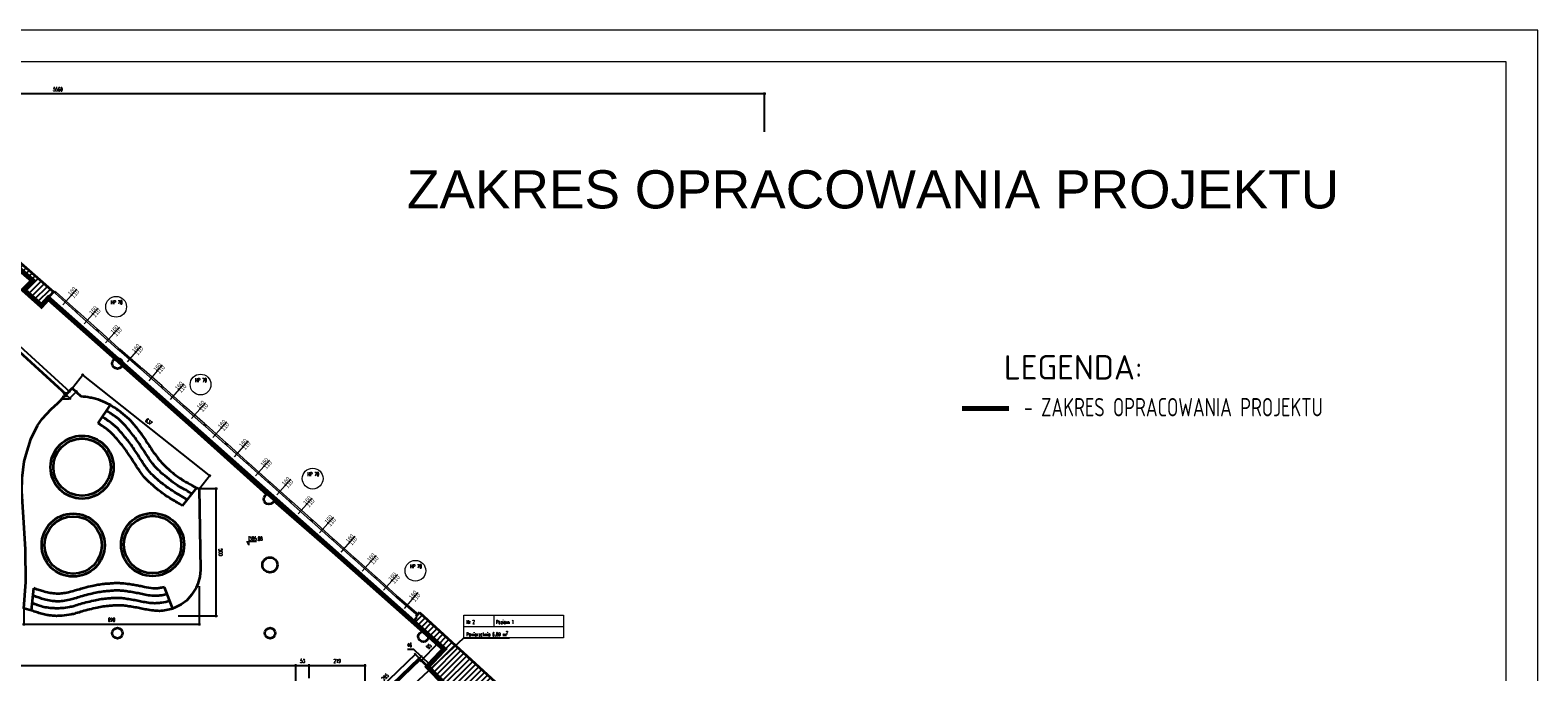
# Model space of a CAD drawing. Header units: millimetres. Extents: x 19887 to 192597, y -14203 to 39042.
# Tile 225 of 256: x 67404 to 73335, y -6908 to -4385. Entities that reach past the tile are written whole.
import ezdxf
from ezdxf import colors
from ezdxf.entities.mleader import LeaderData, LeaderLine
from ezdxf.math import Vec2, Vec3

# ---------------------------------------------------------------- set-up
doc = ezdxf.new("R2010")
doc.units = ezdxf.units.MM
doc.linetypes.add('2', pattern=[0.9, 0.6, -0.3])
doc.linetypes.add('DASHED2', pattern=[9.525, 6.35, -3.175])
doc.layers.get('Defpoints').update_dxf_attribs({"color": 4})
for name, color, linetype, lineweight in [('A-meble', 251, 'Continuous', 0), ('A_DBA-PISY', 6, 'Continuous', 20), ('Basen_rzut_poziom_1_obrys', 252, 'Continuous', 35), ('Kolobrzeg_rzut_hala_poziom_1', 252, 'Continuous', 35), ('koty wysokościowe', 252, 'Continuous', 0), ('Okna', 252, 'Continuous', 5), ('Schody', 252, 'Continuous', 5), ('Tabela', 1, 'Continuous', 0)]:
    doc.layers.add(name, color=color, linetype=linetype, lineweight=lineweight)
for name, color, linetype in [('A_DBA-RAMKI', 6, 'Continuous'), ('Wymiarowanie', 3, 'Continuous'), ('Wypełnienie', 252, 'Continuous')]:
    doc.layers.add(name, color=color, linetype=linetype)
doc.styles.add('ARIAL', font='arial.ttf')
doc.styles.add('DIN', font='txt')
doc.styles.add('ROMANS', font='romans.shx', dxfattribs={"width": 0.6})
doc.styles.get("Standard").update_dxf_attribs({"font": 'arial.ttf'})
doc.dimstyles.new('000001FB70622F18', dxfattribs={"dimtxt": 20, "dimasz": 5, "dimexe": 5, "dimexo": 1, "dimgap": 20, "dimtad": 1, "dimtoh": 1, "dimdec": 0, "dimtxsty": 'Standard', "dimblk": 'OBLIQUE', "dimcen": 0, "dimdle": 5, "dimclrd": 252, "dimclre": 252, "dimclrt": 252, "dimadec": 0, "dimazin": 0, "dimtfac": 1, "dimtdec": 0, "dimtmove": 0, "dimatfit": 3, "dimldrblk": 'OBLIQUE', "dimfxl": 150, "dimfxlon": 1, "dimlwd": 25, "dimlwe": 25, "dimarcsym": 1})

# ---------------------------------------------------------------- blocks, each defined once
blk = doc.blocks.new('_Oblique')
at = {"color": 0, "linetype": 'ByBlock', "lineweight": -2}
blk.add_line((-0.5, -0.5), (0.5, 0.5), dxfattribs=at)
blk = doc.blocks.new('*D641')
at = {"layer": 'Defpoints', "color": 0}
for p in [(2594.7, -2122.3), (90.7, -2173.5), (2594.7, -2208.8)]:
    blk.add_point(p, dxfattribs=at)
at = {"layer": 'Wymiarowanie', "color": 252, "linetype": 'Continuous', "lineweight": 25}
for p, q in [((85.7, -2122.3), (2599.7, -2122.3)), ((90.7, -2172.5), (90.7, -2117.3)), ((2594.7, -2207.8), (2594.7, -2117.3))]:
    blk.add_line(p, q, dxfattribs=at)
at = {"layer": 'Wymiarowanie', "color": 252, "linetype": 'ByBlock', "lineweight": 25, "xscale": 5, "yscale": 5, "zscale": 5, "rotation": 180}
blk.add_blockref('_Oblique', (90.7, -2122.3), dxfattribs=at)
at = {"layer": 'Wymiarowanie', "color": 252, "linetype": 'ByBlock', "lineweight": 25, "xscale": 5, "yscale": 5, "zscale": 5}
blk.add_blockref('_Oblique', (2594.7, -2122.3), dxfattribs=at)
at = {"layer": 'Wymiarowanie', "color": 252, "insert": (1342.7, -2104.8), "char_height": 15, "attachment_point": 5, "style": 'ROMANS'}
blk.add_mtext('2504', dxfattribs=at)
blk = doc.blocks.new('*D643')
at = {"layer": 'Defpoints', "color": 0}
for p in [(2647.4, -2122.3), (2647.4, -2173.2), (2594.7, -2208.8)]:
    blk.add_point(p, dxfattribs=at)
at = {"layer": 'Wymiarowanie', "color": 252, "linetype": 'Continuous', "lineweight": 25}
for p, q in [((2589.7, -2122.3), (2652.4, -2122.3)), ((2594.7, -2207.8), (2594.7, -2117.3)), ((2647.4, -2172.2), (2647.4, -2117.3))]:
    blk.add_line(p, q, dxfattribs=at)
at = {"layer": 'Wymiarowanie', "color": 252, "linetype": 'ByBlock', "lineweight": 25, "xscale": 5, "yscale": 5, "zscale": 5, "rotation": 180}
blk.add_blockref('_Oblique', (2594.7, -2122.3), dxfattribs=at)
at = {"layer": 'Wymiarowanie', "color": 252, "linetype": 'ByBlock', "lineweight": 25, "xscale": 5, "yscale": 5, "zscale": 5}
blk.add_blockref('_Oblique', (2647.4, -2122.3), dxfattribs=at)
at = {"layer": 'Wymiarowanie', "color": 252, "insert": (2621, -2104.8), "char_height": 15, "attachment_point": 5, "style": 'ROMANS'}
blk.add_mtext('53', dxfattribs=at)
blk = doc.blocks.new('*D644')
at = {"layer": 'Defpoints', "color": 0}
for p in [(2866.8, -2122.3), (2647.4, -2173.2), (2866.8, -2298.8)]:
    blk.add_point(p, dxfattribs=at)
at = {"layer": 'Wymiarowanie', "color": 252, "linetype": 'Continuous', "lineweight": 25}
for p, q in [((2642.4, -2122.3), (2871.8, -2122.3)), ((2647.4, -2172.2), (2647.4, -2117.3)), ((2866.8, -2272.3), (2866.8, -2117.3))]:
    blk.add_line(p, q, dxfattribs=at)
at = {"layer": 'Wymiarowanie', "color": 252, "linetype": 'ByBlock', "lineweight": 25, "xscale": 5, "yscale": 5, "zscale": 5, "rotation": 180}
blk.add_blockref('_Oblique', (2647.4, -2122.3), dxfattribs=at)
at = {"layer": 'Wymiarowanie', "color": 252, "linetype": 'ByBlock', "lineweight": 25, "xscale": 5, "yscale": 5, "zscale": 5}
blk.add_blockref('_Oblique', (2866.8, -2122.3), dxfattribs=at)
at = {"layer": 'Wymiarowanie', "color": 252, "insert": (2757.1, -2104.8), "char_height": 15, "attachment_point": 5, "style": 'ROMANS'}
blk.add_mtext('219', dxfattribs=at)
blk = doc.blocks.new('*D604')
at = {"layer": 'Defpoints', "color": 0}
for p in [(2641.8, -379.8), (3081.1, -3077.2), (2641.8, -3106.2)]:
    blk.add_point(p, dxfattribs=at)
at = {"layer": 'Wymiarowanie', "color": 252, "linetype": 'Continuous', "lineweight": 25}
for p, q in [((2641.8, -2956.2), (2641.8, -3111.2)), ((3081.1, -3078.2), (3081.1, -3111.2)), ((3086.1, -3106.2), (2636.8, -3106.2))]:
    blk.add_line(p, q, dxfattribs=at)
at = {"layer": 'Wymiarowanie', "color": 252, "linetype": 'ByBlock', "lineweight": 25, "xscale": 5, "yscale": 5, "zscale": 5, "rotation": 180}
blk.add_blockref('_Oblique', (2641.8, -3106.2), dxfattribs=at)
at = {"layer": 'Wymiarowanie', "color": 252, "linetype": 'ByBlock', "lineweight": 25, "xscale": 5, "yscale": 5, "zscale": 5}
blk.add_blockref('_Oblique', (3081.1, -3106.2), dxfattribs=at)
at = {"layer": 'Wymiarowanie', "color": 252, "insert": (2861.5, -3088.7), "char_height": 15, "attachment_point": 5, "style": 'ROMANS'}
blk.add_mtext('439', dxfattribs=at)
blk = doc.blocks.new('*D672')
at = {"layer": 'Defpoints', "color": 0}
for p in [(3064.4, -2078.9), (3079.8, -2095), (2866.8, -2298.8)]:
    blk.add_point(p, dxfattribs=at)
at = {"layer": 'Wymiarowanie', "color": 252, "linetype": 'Continuous', "lineweight": 25}
for p, q in [((2847.8, -2286.1), (3068, -2075.4)), ((3079.1, -2094.3), (3060.9, -2075.3)), ((2866.1, -2298), (2848, -2279.1))]:
    blk.add_line(p, q, dxfattribs=at)
at = {"layer": 'Wymiarowanie', "color": 252, "linetype": 'ByBlock', "lineweight": 25, "xscale": 5, "yscale": 5, "zscale": 5}
for p, rotation in [((3064.4, -2078.9), 43.74194515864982), ((2851.4, -2282.7), 223.7419451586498)]:
    blk.add_blockref('_Oblique', p, dxfattribs=dict(at, rotation=rotation))
at = {"layer": 'Wymiarowanie', "color": 252, "insert": (2945.8, -2168.1), "char_height": 15, "attachment_point": 5, "rotation": 43.74195, "style": 'ROMANS'}
blk.add_mtext('295', dxfattribs=at)
blk = doc.blocks.new('*D675')
at = {"layer": 'Defpoints', "color": 0}
for p in [(3079.8, -2095), (3113.4, -2126.7), (3121.3, -2118.3)]:
    blk.add_point(p, dxfattribs=at)
at = {"layer": 'Wymiarowanie', "color": 252, "linetype": 'Continuous', "lineweight": 25}
for p, q in [((3058.9, -2059.5), (3034.4, -2059.5)), ((3087.7, -2086.6), (3058.9, -2059.5)), ((3080.5, -2094.3), (3091.1, -2083)), ((3084, -2083.2), (3124.9, -2121.8)), ((3114.1, -2126), (3124.7, -2114.7))]:
    blk.add_line(p, q, dxfattribs=at)
at = {"layer": 'Wymiarowanie', "color": 252, "linetype": 'ByBlock', "lineweight": 25, "xscale": 5, "yscale": 5, "zscale": 5}
for p, rotation in [((3087.7, -2086.6), 136.6452159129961), ((3121.3, -2118.3), 316.6452159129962)]:
    blk.add_blockref('_Oblique', p, dxfattribs=dict(at, rotation=rotation))
at = {"layer": 'Wymiarowanie', "color": 252, "insert": (3041.6, -2042), "char_height": 15, "attachment_point": 5, "style": 'ROMANS'}
blk.add_mtext('46', dxfattribs=at)
blk = doc.blocks.new('*D676')
at = {"layer": 'Defpoints', "color": 0}
for p in [(3154.2, -2034.6), (3178.6, -2057.6), (3113.4, -2126.7)]:
    blk.add_point(p, dxfattribs=at)
at = {"layer": 'Wymiarowanie', "color": 252, "linetype": 'Continuous', "lineweight": 25}
for p, q in [((3085.5, -2107.3), (3157.6, -2031)), ((3177.8, -2056.9), (3150.5, -2031.2)), ((3112.7, -2126), (3085.3, -2100.2))]:
    blk.add_line(p, q, dxfattribs=at)
at = {"layer": 'Wymiarowanie', "color": 252, "linetype": 'ByBlock', "lineweight": 25, "xscale": 5, "yscale": 5, "zscale": 5}
for p, rotation in [((3154.2, -2034.6), 46.6601387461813), ((3089, -2103.7), 226.6601387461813)]:
    blk.add_blockref('_Oblique', p, dxfattribs=dict(at, rotation=rotation))
at = {"layer": 'Wymiarowanie', "color": 252, "insert": (3117.8, -2047.6), "char_height": 15, "attachment_point": 5, "rotation": 46.66014, "style": 'ROMANS'}
blk.add_mtext('95', dxfattribs=at)
blk = doc.blocks.new('*D776')
at = {"layer": 'Defpoints', "color": 0}
for p in [(2214.6, -1427.4), (1524.8, -1898.2), (2214.6, -1960.2)]:
    blk.add_point(p, dxfattribs=at)
at = {"layer": 'Wymiarowanie', "color": 252, "linetype": 'Continuous', "lineweight": 25}
for p, q in [((2214.6, -1810.2), (2214.6, -1965.2)), ((1524.8, -1899.2), (1524.8, -1965.2)), ((1519.8, -1960.2), (2219.6, -1960.2))]:
    blk.add_line(p, q, dxfattribs=at)
at = {"layer": 'Wymiarowanie', "color": 252, "linetype": 'ByBlock', "lineweight": 25, "xscale": 5, "yscale": 5, "zscale": 5, "rotation": 180}
blk.add_blockref('_Oblique', (1524.8, -1960.2), dxfattribs=at)
at = {"layer": 'Wymiarowanie', "color": 252, "linetype": 'ByBlock', "lineweight": 25, "xscale": 5, "yscale": 5, "zscale": 5}
blk.add_blockref('_Oblique', (2214.6, -1960.2), dxfattribs=at)
at = {"layer": 'Wymiarowanie', "color": 252, "insert": (1869.7, -1942.7), "char_height": 15, "attachment_point": 5, "style": 'ROMANS'}
blk.add_mtext('690', dxfattribs=at)
blk = doc.blocks.new('*D777')
at = {"layer": 'Defpoints', "color": 0}
for p in [(2214.6, -1427.4), (2281.2, -1427.4), (1648.6, -1927.8)]:
    blk.add_point(p, dxfattribs=at)
at = {"layer": 'Wymiarowanie', "color": 252, "linetype": 'Continuous', "lineweight": 25}
for p, q in [((2281.2, -1932.8), (2281.2, -1422.4)), ((2215.6, -1427.4), (2286.2, -1427.4)), ((2131.2, -1927.8), (2286.2, -1927.8))]:
    blk.add_line(p, q, dxfattribs=at)
at = {"layer": 'Wymiarowanie', "color": 252, "linetype": 'ByBlock', "lineweight": 25, "xscale": 5, "yscale": 5, "zscale": 5}
for p, rotation in [((2281.2, -1427.4), 90), ((2281.2, -1927.8), 270)]:
    blk.add_blockref('_Oblique', p, dxfattribs=dict(at, rotation=rotation))
at = {"layer": 'Wymiarowanie', "color": 252, "insert": (2298.7, -1677.6), "char_height": 15, "attachment_point": 5, "rotation": 270, "style": 'ROMANS'}
blk.add_mtext('500', dxfattribs=at)
blk = doc.blocks.new('*D771')
at = {"layer": 'Defpoints', "color": 0}
for p in [(1714.9, -1032), (2255.4, -1376.2), (2214.6, -1427.6)]:
    blk.add_point(p, dxfattribs=at)
at = {"layer": 'Wymiarowanie', "color": 252, "linetype": 'Continuous', "lineweight": 25}
for p, q in [((1715.5, -1031.2), (1758.7, -976.6)), ((1751.7, -977.4), (2259.3, -1379.3)), ((2215.3, -1426.8), (2258.5, -1372.3))]:
    blk.add_line(p, q, dxfattribs=at)
at = {"layer": 'Wymiarowanie', "color": 252, "linetype": 'ByBlock', "lineweight": 25, "xscale": 5, "yscale": 5, "zscale": 5}
for p, rotation in [((1755.6, -980.5), 141.6300601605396), ((2255.4, -1376.2), 321.6300601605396)]:
    blk.add_blockref('_Oblique', p, dxfattribs=dict(at, rotation=rotation))
at = {"layer": 'Wymiarowanie', "color": 252, "insert": (2016.4, -1164.6), "char_height": 15, "attachment_point": 5, "rotation": 321.63006, "style": 'ROMANS'}
blk.add_mtext('637', dxfattribs=at)
blk = doc.blocks.new('*D779')
at = {"layer": 'Defpoints', "color": 0}
for p in [(1230.4, -637.9), (1690.7, -1057.8), (1703.1, -1044.2)]:
    blk.add_point(p, dxfattribs=at)
at = {"layer": 'Wymiarowanie', "color": 252, "linetype": 'Continuous', "lineweight": 25}
for p, q in [((1231.1, -637.1), (1246.2, -620.6)), ((1239.1, -620.9), (1706.8, -1047.6)), ((1691.4, -1057.1), (1706.5, -1040.5))]:
    blk.add_line(p, q, dxfattribs=at)
at = {"layer": 'Wymiarowanie', "color": 252, "linetype": 'ByBlock', "lineweight": 25, "xscale": 5, "yscale": 5, "zscale": 5}
for p, rotation in [((1242.8, -624.3), 137.6250679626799), ((1703.1, -1044.2), 317.6250679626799)]:
    blk.add_blockref('_Oblique', p, dxfattribs=dict(at, rotation=rotation))
at = {"layer": 'Wymiarowanie', "color": 252, "insert": (1484.8, -821.3), "char_height": 15, "attachment_point": 5, "rotation": 317.62507, "style": 'ROMANS'}
blk.add_mtext('623', dxfattribs=at)
blk = doc.blocks.new('*D780')
at = {"layer": 'Defpoints', "color": 0}
for p in [(1690.7, -1057.8), (1714.9, -1032), (1706.2, -1072.3)]:
    blk.add_point(p, dxfattribs=at)
at = {"layer": 'Wymiarowanie', "color": 252, "linetype": 'Continuous', "lineweight": 25}
for p, q in [((1691.5, -1058.5), (1709.9, -1075.8)), ((1733.8, -1042.8), (1706.2, -1072.3)), ((1715.6, -1032.6), (1734.1, -1049.9)), ((1702.8, -1076), (1678.2, -1076)), ((1706.2, -1072.3), (1702.8, -1076))]:
    blk.add_line(p, q, dxfattribs=at)
at = {"layer": 'Wymiarowanie', "color": 252, "linetype": 'ByBlock', "lineweight": 25, "xscale": 5, "yscale": 5, "zscale": 5}
for p, rotation in [((1730.4, -1046.5), 46.93129954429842), ((1706.2, -1072.3), 226.9312995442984)]:
    blk.add_blockref('_Oblique', p, dxfattribs=dict(at, rotation=rotation))
at = {"layer": 'Wymiarowanie', "color": 252, "insert": (1685.5, -1058.5), "char_height": 15, "attachment_point": 5, "style": 'ROMANS'}
blk.add_mtext('35', dxfattribs=at)
blk = doc.blocks.new('*D985')
at = {"layer": 'Defpoints', "color": 0}
for p in [(-1121.1, 124.6), (4438.5, -3063.7), (-1121.1, -3458.5)]:
    blk.add_point(p, dxfattribs=at)
at = {"layer": 'Wymiarowanie', "color": 252, "linetype": 'Continuous', "lineweight": 25}
for p, q in [((4443.5, 124.6), (-1126.1, 124.6)), ((-1121.1, -25.4), (-1121.1, 129.6)), ((4438.5, -25.4), (4438.5, 129.6))]:
    blk.add_line(p, q, dxfattribs=at)
at = {"layer": 'Wymiarowanie', "color": 252, "linetype": 'ByBlock', "lineweight": 25, "xscale": 5, "yscale": 5, "zscale": 5, "rotation": 180}
blk.add_blockref('_Oblique', (-1121.1, 124.6), dxfattribs=at)
at = {"layer": 'Wymiarowanie', "color": 252, "linetype": 'ByBlock', "lineweight": 25, "xscale": 5, "yscale": 5, "zscale": 5}
blk.add_blockref('_Oblique', (4438.5, 124.6), dxfattribs=at)
at = {"layer": 'Wymiarowanie', "color": 252, "insert": (1658.7, 142.1), "char_height": 15, "attachment_point": 5, "style": 'ROMANS'}
blk.add_mtext('5560', dxfattribs=at)
blk = doc.blocks.new('A$C7bb86cbb')
at = {"layer": 'Kolobrzeg_rzut_hala_poziom_1'}
for p, q in [((-15015, 13012, 0), (-14561, 13536, 0)), ((-14561, 13536, 0), (-14531, 13539, 0)), ((-268, 765, 0), (-400, 582)), ((-153, 944), (-297, 793, 0)), ((-297, 793, 0), (-268, 765, 0))]:
    blk.add_line(p, q, dxfattribs=at)
at = {"layer": 'Kolobrzeg_rzut_hala_poziom_1', "elevation": 0}
blk.add_lwpolyline([(-14716, 13278), (-12114, 10925)], dxfattribs=at)
at = {"layer": 'Kolobrzeg_rzut_hala_poziom_1'}
blk.add_circle((0, 0), 201, dxfattribs=at)
at = {"layer": 'Okna', "elevation": 0}
for points in [[(-13634, 13663), (-14179, 13044)], [(-13692, 12789), (-14487, 13498)], [(-13651, 12833), (-14446, 13542)], [(-12853, 12039), (-13648, 12748)], [(-12812, 12083), (-13607, 12792)], [(-12795, 12913), (-13340, 12294)], [(-12014, 11289), (-12809, 11998)], [(-11973, 11333), (-12768, 12042)], [(-11956, 12163), (-12501, 11544)], [(-11123, 10595), (-11929, 11292)], [(-11117, 11425), (-11654, 10799)], [(-11164, 10550), (-11970, 11248)], [(-10268, 10686), (-10805, 10060)], [(-10315, 9811), (-11119, 10510)], [(-10275, 9856), (-11079, 10554)], [(-9479, 9058), (-10270, 9771)], [(-9439, 9103), (-10230, 9816)], [(-9417, 9932), (-9965, 9316)], [(-8630, 8319), (-9434, 9018)], [(-8590, 8364), (-9394, 9063)], [(-8564, 9193), (-9115, 8579)], [(-7751, 7614), (-8546, 8323)], [(-7734, 8444), (-8279, 7825)], [(-7792, 7570), (-8586, 8279)], [(-6953, 6820), (-7748, 7529)], [(-6912, 6864), (-7707, 7573)], [(-6895, 7694), (-7440, 7075)], [(-6114, 6070), (-6909, 6779)], [(-6073, 6114), (-6868, 6823)], [(-6056, 6944), (-6601, 6325)], [(-5275, 5320), (-6070, 6029)], [(-5235, 5364), (-6029, 6073)], [(-5217, 6195), (-5762, 5575)], [(-4378, 5445), (-4923, 4825)], [(-4436, 4570), (-5231, 5279)], [(-4396, 4614), (-5190, 5323)], [(-3598, 3820), (-4392, 4529)], [(-3557, 3864), (-4352, 4573)], [(-3540, 4695), (-4085, 4075)], [(-2759, 3070), (-3554, 3780)], [(-2718, 3114), (-3513, 3824)], [(-2701, 3945), (-3246, 3325)], [(-1920, 2320), (-2715, 3030)], [(-1879, 2365), (-2674, 3074)], [(-1862, 3195), (-2407, 2576)], [(-1024, 2442), (-1569, 1823)], [(-1083, 1565), (-1876, 2280)], [(-1042, 1609), (-1835, 2324)], [(-296, 881), (-1039, 1524)], [(-256, 925), (-999, 1569)], [(-222, 1732), (-755, 1102)]]:
    blk.add_lwpolyline(points, dxfattribs=at)
for points in [[(-14531, 13539), (-14490, 13583), (-14446, 13542), (-14487, 13498)], [(-13692, 12789), (-13651, 12833), (-13607, 12792), (-13648, 12748)], [(-12853, 12039), (-12812, 12083), (-12768, 12042), (-12809, 11998)], [(-12014, 11289), (-11973, 11333), (-11929, 11292), (-11970, 11248)], [(-11164, 10550), (-11123, 10595), (-11079, 10554), (-11119, 10510)], [(-10315, 9811), (-10275, 9856), (-10230, 9816), (-10270, 9771)], [(-9479, 9058), (-9439, 9103), (-9394, 9063), (-9434, 9018)], [(-8630, 8319), (-8590, 8364), (-8546, 8323), (-8586, 8279)], [(-7792, 7570), (-7751, 7614), (-7707, 7573), (-7748, 7529)], [(-6953, 6820), (-6912, 6864), (-6868, 6823), (-6909, 6779)], [(-6114, 6070), (-6073, 6114), (-6029, 6073), (-6070, 6029)], [(-5275, 5320), (-5235, 5364), (-5190, 5323), (-5231, 5279)], [(-4436, 4570), (-4396, 4614), (-4352, 4573), (-4392, 4529)], [(-3598, 3820), (-3557, 3864), (-3513, 3824), (-3554, 3780)], [(-2759, 3070), (-2718, 3114), (-2674, 3074), (-2715, 3030)], [(-1920, 2320), (-1879, 2365), (-1835, 2324), (-1876, 2280)], [(-1083, 1565), (-1042, 1609), (-998, 1568), (-1039, 1524)], [(-296, 881), (-256, 925), (-212, 884), (-252, 840)]]:
    blk.add_lwpolyline(points, close=True, dxfattribs=at)
at = {"layer": 'Okna', "char_height": 150, "width": 335.75, "attachment_point": 3}
for s, insert, rotation in [('160', (-13773, 13767, 0), 48.65662), ('110', (-13631, 13648, 0), 48.65662), ('160', (-12934, 13017, 0), 48.65662), ('110', (-12792, 12898, 0), 48.65662), ('160', (-12095, 12268, 0), 48.65662), ('110', (-11953, 12148, 0), 48.65662), ('160', (-11257, 11528, 0), 49.40192), ('110', (-11114, 11410, 0), 49.40192), ('160', (-10408, 10789, 0), 49.40192), ('110', (-10266, 10671, 0), 49.40192), ('160', (-9560, 10050, 0), 49.40192), ('110', (-9417, 9932, 0), 49.40192), ('160', (-8702, 9298, 0), 48.08461), ('110', (-8561, 9178, 0), 48.08461), ('160', (-7872, 8548, 0), 48.65662), ('110', (-7731, 8429, 0), 48.65662), ('160', (-7034, 7798, 0), 48.65662), ('110', (-6892, 7679, 0), 48.65662), ('160', (-6195, 7049, 0), 48.65662), ('110', (-6053, 6929, 0), 48.65662), ('160', (-5356, 6299, 0), 48.65662), ('110', (-5215, 6180, 0), 48.65662), ('160', (-4517, 5549, 0), 48.65662), ('110', (-4376, 5430, 0), 48.65662), ('160', (-3678, 4799, 0), 48.65662), ('110', (-3537, 4680, 0), 48.65662), ('160', (-2840, 4049, 0), 48.65662), ('110', (-2698, 3930, 0), 48.65662), ('160', (-2001, 3299, 0), 48.65662), ('110', (-1859, 3180, 0), 48.65662), ('160', (-1163, 2546, 0), 48.65662), ('110', (-1021, 2427, 0), 48.65662), ('160', (-363, 1834, 0), 49.79942), ('110', (-219, 1717, 0), 49.79942)]:
    blk.add_mtext(s, dxfattribs=dict(at, insert=insert, rotation=rotation))
blk = doc.blocks.new('G$CF5E15B28')
at = {"layer": 'Wypełnienie'}
h = blk.add_hatch(dxfattribs=at)
h.set_pattern_fill('ANSI31', color=253, scale=5, angle=90)
h.set_pattern_definition([(45, (-771.488, -5161.708), (-11.22532, 11.22532), [])])
h.paths.add_polyline_path([(1287.6, -37.3), (1247.1, -37.2), (1249.7, -337.1), (1287, -369.8), (1560.7, -609.5), (1524.8, -645.7), (1594.7, -708), (1641.6, -653.9), (1287.1, -344.7)])
h = blk.add_hatch(dxfattribs=at)
h.set_pattern_fill('ANSI31', color=253, scale=5, angle=90)
h.set_pattern_definition([(45, (3252.028, -2175.285), (-11.22532, 11.22532), [])])
h.paths.add_polyline_path([(3330.2, -2225.7), (3342.3, -2238.5), (3359.1, -2222.5), (3385.1, -2194), (3242.6, -2062.6), (3128.5, -1959.1), (3087.4, -1920.6), (3059.2, -1953.5), (3178.6, -2057.6), (3113.4, -2126.7), (3251.5, -2269.3), (3166.2, -2351.5), (3045.3, -2468.1), (2986.4, -2407.5), (2978.8, -2414.9), (3041.4, -2479.2), (3081, -2439.5), (3081, -2882.3), (3100.3, -2882.3), (3100.3, -2844.2), (3108.5, -2844.2), (3109.2, -2630.8), (3485.5, -2630.8), (3485.5, -2608), (3469.4, -2608), (3469.4, -2616.8), (3372.3, -2616.8), (3372.3, -2514), (3378.1, -2514), (3378.1, -2499.2), (3355.9, -2499.2), (3357.5, -2558), (3359.3, -2616.8), (3133, -2617.5), (3133, -2598), (3108.6, -2598.5), (3108.6, -2437.7)])
at = {"layer": 'Basen_rzut_poziom_1_obrys', "color": 253, "elevation": 0}
for points in [[(1249.7, -337.1), (1560.7, -609.5), (1524.8, -645.7), (1594.7, -708), (1594.7, -708)], [(1643.2, -655.3), (1287.1, -344.7)], [(1690.7, -1057.8), (1230.9, -638.4)], [(1620.8, -677.9), (1884.9, -916.7)], [(1912.3, -941.3), (2480.5, -1449.8)], [(1554.8, -1906.7), (1524.8, -1898.2), (1532.7, -1794.5), (1530.6, -1664.9), (1521.6, -1519.3), (1517.2, -1436.9), (1518.7, -1385.6), (1526.4, -1320.5), (1533.3, -1292.9), (1552.5, -1233.4), (1578.1, -1179.1), (1597, -1152.8), (1632.4, -1115.5), (1658.8, -1092), (1714.9, -1032), (1748.6, -1063.5)], [(1816.7, -1169.4), (1865.3, -1098.5)], [(2214.6, -1427.4), (2219.2, -1746), (2216.4, -1774.3), (2209.7, -1801.2), (2202.7, -1817.7), (2184.7, -1845.4), (2165.2, -1867.2), (2143.7, -1882.5), (2114.7, -1897.4)], [(2148.9, -1494.7), (2204.6, -1424.4)], [(2508.2, -1474.9), (3059.2, -1953.5)], [(1554.8, -1906.7), (1563.4, -1818.8)], [(2114.7, -1897.4), (2111, -1899.3), (2078, -1815.1)], [(3059.2, -1953.5), (3059.2, -1953.5), (3100.5, -1989.6)], [(3080.9, -1914.8), (3739.5, -2516.8), (3739.9, -3060.8)], [(3115.1, -2002.3), (3178.6, -2057.6), (3171.2, -2065.5)], [(3113.4, -2126.7), (3171.2, -2065.5)], [(3113.4, -2126.7), (3079.8, -2095), (2866.8, -2298.8), (2928.1, -2362.1)], [(2935.4, -2355), (2877.4, -2295.3), (3083.3, -2098.3)], [(3113.4, -2126.7), (3251.5, -2269.3), (3081, -2433.7)]]:
    blk.add_lwpolyline(points, dxfattribs=at)
at = {"layer": 'Basen_rzut_poziom_1_obrys', "color": 253}
for centre, radius in [((1892.7, -935.6, 0), 20.4), ((1753.6, -1343.1, 0), 123.9), ((1753.6, -1343.1, 0), 112.8), ((2488.9, -1468.3, 0), 20.4), ((1718.8, -1649.1, 0), 123.9), ((1718.8, -1649.1, 0), 112.8), ((2031.1, -1647.2, 0), 123.9), ((2031.1, -1647.2, 0), 112.8), ((2492.5, -1727.1, 0), 29.5), ((1892.6, -1995.4, 0), 20.5), ((2493.3, -1995.4, 0), 20.5)]:
    blk.add_circle(centre, radius, dxfattribs=at)
for points in [[(1748.6, -1063.5, 0), (1785.6, -1068.6, 0), (1806.9, -1073.3, 0), (1843, -1087, 0), (1865.3, -1098.5, 0)], [(1865.3, -1098.5, 0), (1887.4, -1112.3, 0), (1906.8, -1126.6, 0), (1937.2, -1153, 0), (1962.9, -1182.1, 0), (1989, -1215.4, 0), (2010, -1246.7, 0), (2024.9, -1270, 0), (2046.1, -1299.7, 0), (2066.8, -1324.4, 0), (2093.3, -1350.7, 0), (2116.2, -1370.1, 0), (2152.3, -1395.1, 0), (2186.8, -1415, 0), (2211.1, -1426.6, 0), (2214.6, -1427.4, 0)], [(2148.9, -1494.7, 0), (2133.1, -1485.4, 0), (2111.4, -1472.5, 0), (2087.6, -1457.7, 0), (2055.9, -1434.1, 0), (2025.2, -1408.6, 0), (2001.9, -1386.2, 0), (1973.3, -1347.7, 0), (1934.2, -1288.2, 0), (1902.7, -1246.3, 0), (1879.7, -1219.4, 0), (1849.9, -1191.9, 0), (1826.4, -1176.1, 0), (1816.7, -1169.4, 0)], [(2088.6, -1842, 0), (2067.1, -1846.8, 0), (2053, -1848.4, 0), (2029, -1848.2, 0), (2001.8, -1844.6, 0), (1979.8, -1839.9, 0), (1957, -1835.6, 0), (1932, -1831.6, 0), (1911.8, -1829, 0), (1897, -1828.3, 0), (1876, -1828.6, 0), (1856.7, -1830.3, 0), (1831.5, -1832.9, 0), (1807.4, -1837.2, 0), (1777.9, -1844.1, 0), (1748.3, -1852, 0), (1724.4, -1859.2, 0), (1705.1, -1864.2, 0), (1678, -1869.3, 0), (1654.8, -1870.7, 0), (1637.8, -1869.1, 0), (1611.8, -1864, 0), (1590.6, -1858.5, 0), (1573.4, -1852.8, 0), (1560.9, -1848.6, 0)], [(2078, -1815.1, 0), (2066, -1817.1, 0), (2051.4, -1819.3, 0), (2033.9, -1819.6, 0), (1999.1, -1814.1, 0), (1980.2, -1810.4, 0), (1961.8, -1806.9, 0), (1940, -1803.2, 0), (1911.5, -1800.1, 0), (1896.7, -1799.4, 0), (1875.7, -1799.7, 0), (1856.4, -1801.4, 0), (1840, -1802.5, 0), (1816, -1805.9, 0), (1793.9, -1810.1, 0), (1761.2, -1818.1, 0), (1737.5, -1825, 0), (1714.5, -1831.6, 0), (1687.2, -1837.8, 0), (1665.8, -1840.4, 0), (1640.5, -1839.4, 0), (1617.4, -1835.8, 0), (1594.1, -1829.1, 0), (1576, -1823.2, 0), (1563.4, -1818.8, 0)], [(2111, -1899.3, 0), (2058.3, -1908.4, 0), (2034.4, -1906.5, 0), (2007.2, -1902.9, 0), (1985.2, -1898.3, 0), (1962.4, -1894, 0), (1937.3, -1890, 0), (1917.2, -1887.3, 0), (1902.4, -1886.6, 0), (1881.3, -1886.9, 0), (1862.1, -1888.6, 0), (1836.9, -1891.2, 0), (1812.7, -1895.5, 0), (1783.3, -1902.4, 0), (1753.7, -1910.3, 0), (1729.8, -1917.5, 0), (1710.5, -1922.5, 0), (1674.3, -1926.8, 0), (1652.5, -1928, 0), (1632.1, -1926.2, 0), (1616.7, -1924.5, 0), (1596, -1919.9, 0), (1574.1, -1912.9, 0), (1554.8, -1906.7, 0)], [(2099.4, -1869.5, 0), (2065.7, -1876.3, 0), (2051.5, -1877.9, 0), (2027.6, -1877.7, 0), (2000.4, -1874.1, 0), (1978.4, -1869.5, 0), (1955.6, -1865.2, 0), (1930.6, -1861.2, 0), (1910.4, -1858.5, 0), (1895.6, -1857.8, 0), (1874.6, -1858.1, 0), (1855.3, -1859.8, 0), (1830.1, -1862.4, 0), (1805.9, -1866.7, 0), (1776.5, -1873.6, 0), (1746.9, -1881.5, 0), (1723, -1888.7, 0), (1703.7, -1893.7, 0), (1674.3, -1897.5, 0), (1651.3, -1898.1, 0), (1635.5, -1897.3, 0), (1609.2, -1894, 0), (1586.4, -1888.1, 0), (1571.7, -1882.8, 0), (1557.9, -1877.6, 0)]]:
    blk.add_spline(points, degree=3, dxfattribs=at)
for points, knots in [([(2186, -1447.9, 0), (2184.1, -1446.8, 0), (2174.3, -1440.9, 0), (2155.7, -1429.2, 0), (2125.5, -1414.2, 0), (2096.2, -1390.4, 0), (2066.8, -1366.7, 0), (2037.2, -1339.3, 0), (2008.5, -1297.5, 0), (1978.5, -1248.9, 0), (1946.3, -1206.6, 0), (1919, -1173.8, 0), (1893.8, -1149.4, 0), (1871.1, -1135.6, 0), (1860.4, -1128.2, 0), (1850, -1120.9, 0)], [76.828596, 76.828596, 76.828596, 76.828596, 141.865824, 420.483865, 735.948643, 1149.160925, 1548.458206, 1871.186421, 2351.281276, 3063.414437, 3587.004583, 3940.833154, 4345.998846, 4629.81405, 4735.914031, 4735.914031, 4735.914031, 4735.914031]), ([(2167.7, -1471, 0), (2159.2, -1466.2, 0), (2142.6, -1456.1, 0), (2112.1, -1438.1, 0), (2078.9, -1415.8, 0), (2047.5, -1389.4, 0), (2017.2, -1361.6, 0), (1988.5, -1319.6, 0), (1958.5, -1271.1, 0), (1926.3, -1228.8, 0), (1898.9, -1196, 0), (1873.8, -1171.6, 0), (1851.4, -1157.9, 0), (1843.8, -1151.2, 0), (1833.4, -1145, 0)], [144.340256, 144.340256, 144.340256, 144.340256, 438.256364, 724.666623, 1208.130026, 1634.162576, 1956.890791, 2436.985646, 3149.118807, 3672.708953, 4026.537524, 4431.703216, 4715.51842, 4812.791467, 4812.791467, 4812.791467, 4812.791467])]:
    blk.add_open_spline(points, degree=3, knots=knots, dxfattribs=at)
at = {"layer": 'koty wysokościowe', "color": 253, "elevation": 0}
for points in [[(2402.4, -1635), (2409.9, -1635)], [(2409.9, -1650), (2402.4, -1635)], [(2409.9, -1613.8), (2409.9, -1650)], [(2409.9, -1635), (2439.9, -1635)]]:
    blk.add_lwpolyline(points, dxfattribs=at)
at = {"layer": 'Okna', "color": 253}
for centre in [(1887.6, -712.4, 0), (2219.7, -1018.2, 0), (2660.7, -1387.9, 0), (3064.9, -1750.1, 0)]:
    blk.add_circle(centre, 40.9, dxfattribs=at)
at = {"layer": 'Tabela', "color": 253, "elevation": 0}
blk.add_lwpolyline([(3255.3, -1925.3), (3647.3, -1925.3), (3647.3, -2013.4), (3255.3, -2013.4)], close=True, dxfattribs=at)
for points in [[(3372.9, -1925.3), (3372.9, -1969.4)], [(3255.3, -1969.4), (3647.3, -1969.4)]]:
    blk.add_lwpolyline(points, dxfattribs=at)
at = {"layer": 'Basen_rzut_poziom_1_obrys', "color": 253, "xscale": 0.1, "yscale": 0.1, "zscale": 0.1}
blk.add_blockref('A$C7bb86cbb', (3096.2, -2009.2, 0), dxfattribs=at)
at = {"layer": 'koty wysokościowe', "color": 253, "insert": (2411.8, -1616.7, 0), "char_height": 15, "width": 21553.284, "attachment_point": 1, "style": 'ROMANS'}
blk.add_mtext('385.08', dxfattribs=at)
at = {"layer": 'Okna', "color": 253, "char_height": 15, "width": 157.291, "attachment_point": 1, "style": 'ROMANS'}
for insert in [(1866.2, -687.6, 0), (2198.3, -993.3, 0), (2639.4, -1363, 0), (3043.6, -1725.2, 0)]:
    blk.add_mtext('HP 70', dxfattribs=dict(at, insert=insert))
at = {"layer": 'Tabela', "color": 253, "char_height": 15, "width": 61580.813, "attachment_point": 1, "style": 'ROMANS'}
for s, insert in [('Nr 2', (3264.9, -1944, 0)), ('Poziom 1', (3381.4, -1944, 0)), ('\\A1;Powierzchnia 6.89 m{\\H0.7x;\\S2^ ;}', (3264.9, -1987.7, 0))]:
    blk.add_mtext(s, dxfattribs=dict(at, insert=insert))
at = {"layer": 'Wymiarowanie', "color": 253}
for base, p1, p2, angle, override, picture, middle in [((-1121.1, 124.6, 0), (4438.5, -3063.7, 0), (-1121.1, -3458.5, 0), 0, {"dimtxt": 15, "dimgap": 10, "dimtxsty": 'ROMANS'}, '*D985', (1658.7, 142.1, 0)), ((2641.8, -3106.2, 0), (3081.1, -3077.2, 0), (2641.8, -379.8, 0), 0, {"dimtxt": 15, "dimgap": 10, "dimtxsty": 'ROMANS'}, '*D604', (2861.5, -3088.7, 0)), ((2281.2, -1427.4, 0), (1648.6, -1927.8, 0), (2214.6, -1427.4, 0), 90, {"dimtxt": 15, "dimgap": 10, "dimtad": 2, "dimtxsty": 'ROMANS'}, '*D777', (2298.7, -1677.6, 0)), ((2214.6, -1960.2, 0), (1524.8, -1898.2, 0), (2214.6, -1427.4, 0), 0, {"dimtxt": 15, "dimgap": 10, "dimtxsty": 'ROMANS'}, '*D776', (1869.7, -1942.7, 0)), ((2594.7, -2122.3, 0), (90.7, -2173.5, 0), (2594.7, -2208.8, 0), 0, {"dimtxt": 15, "dimgap": 10, "dimtxsty": 'ROMANS', "dimtmove": 1}, '*D641', (1342.7, -2104.8, 0)), ((2647.4, -2122.3, 0), (2594.7, -2208.8, 0), (2647.4, -2173.2, 0), 0, {"dimtxt": 15, "dimgap": 10, "dimtxsty": 'ROMANS', "dimtmove": 1}, '*D643', (2621, -2104.8, 0)), ((2866.8, -2122.3, 0), (2647.4, -2173.2, 0), (2866.8, -2298.8, 0), 0, {"dimtxt": 15, "dimgap": 10, "dimtxsty": 'ROMANS', "dimtmove": 1}, '*D644', (2757.1, -2104.8, 0))]:
    dim = blk.add_linear_dim(base=base, p1=p1, p2=p2, angle=angle, dimstyle='000001FB70622F18', override=override, dxfattribs=at)
    dim.commit()
    dim.dimension.update_dxf_attribs({"geometry": picture, "text_midpoint": middle})
for p1, p2, distance, picture, middle in [((1230.4, -637.9, 0), (1690.7, -1057.8, 0), 18.4, '*D779', (1484.8, -821.3, 0)), ((1714.9, -1032, 0), (2214.6, -1427.6, 0), 65.6, '*D771', (2016.4, -1164.6, 0)), ((1714.9, -1032, 0), (1690.7, -1057.8, 0), 21.2, '*D780', (1685.5, -1058.5, 0)), ((2866.8, -2298.8, 0), (3079.8, -2095, 0), 22.3, '*D672', (2945.8, -2168.1, 0))]:
    dim = blk.add_aligned_dim(p1=p1, p2=p2, distance=distance, dimstyle='000001FB70622F18', override={"dimtxt": 15, "dimgap": 10, "dimtxsty": 'ROMANS'}, dxfattribs=at)
    dim.commit()
    dim.dimension.update_dxf_attribs({"geometry": picture, "text_midpoint": middle})
for base, p1, p2, angle, picture, middle in [((3121.3, -2118.3, 0), (3079.8, -2095, 0), (3113.4, -2126.7, 0), 316.64522, '*D675', (3041.6, -2059.5, 0)), ((3154.2, -2034.6, 0), (3113.4, -2126.7, 0), (3178.6, -2057.6, 0), 46.66014, '*D676', (3130.5, -2059.7, 0))]:
    dim = blk.add_linear_dim(base=base, p1=p1, p2=p2, angle=angle, dimstyle='000001FB70622F18', override={"dimtxt": 15, "dimgap": 10, "dimtxsty": 'ROMANS'}, dxfattribs=at)
    dim.commit()
    dim.dimension.update_dxf_attribs({"geometry": picture, "text_midpoint": middle, "dimtype": 161})
at = {"layer": 'Schody', "color": 253}
ml = blk.add_multileader_mtext('Standard', dxfattribs=at)
ml.set_content('', color=253)
ml.set_leader_properties()
ml.build(insert=Vec2(0, 0))
ml.multileader.update_dxf_attribs({"text_top_attachment_type": 0, "text_bottom_attachment_type": 0, "dogleg_length": 0.8, "arrow_head_size": 20})
ctx = ml.context
ctx.base_point, ctx.char_height, ctx.arrow_head_size, ctx.landing_gap_size, ctx.plane_origin, ctx.plane_x_axis, ctx.plane_y_axis = Vec3(3435.5, -2013.4, 0), 0.4, 20, 0.2, Vec3(4012.2, -2391.7, 0), Vec3(1, 0, 0), Vec3(0, 1, 0)
ctx.attachment_type = 2
notes = []
notes.append((ctx, [(1, (1, 1, 0), (3255.3, -2013.4, 0), (1, 0, 0), 180.2, [(0, [(3023.3, -2230, 0)], 256, [])])]))
ctx.mtext.insert, ctx.mtext.text_direction, ctx.mtext.flow_direction = Vec3(3435.7, -2013.4, 0), Vec3(1, 0, 0), 5
for ctx, leaders in notes:
    for number, flags, end, landing, length, lines in leaders:
        leader = LeaderData()
        leader.index, (leader.has_last_leader_line, leader.has_dogleg_vector, leader.attachment_direction) = number, flags
        leader.last_leader_point, leader.dogleg_vector, leader.dogleg_length = Vec3(end), Vec3(landing), length
        for number, points, colour, breaks in lines:
            line = LeaderLine()
            line.index, line.vertices, line.color, line.breaks = number, Vec3.list(points), colors.encode_raw_color(colour), breaks
            leader.lines.append(line)
        ctx.leaders.append(leader)

msp = doc.modelspace()

# ---------------------------------------------------------------- linework, layer by layer
at = {"layer": 'A_DBA-RAMKI', "color": 210, "linetype": 'DASHED2', "ltscale": 10, "elevation": 0}
msp.add_lwpolyline([(67101.1, -5097.7, 20, 20, 0), (67414.7, -5370.1, 20, 20, 0), (67378.9, -5406.3, 20, 20, 0), (67448.8, -5468.6, 20, 20, 0), (67475.5, -5439.1, 20, 20, 0), (69032.6, -6818.2, 20, 20, 0), (68967.4, -6887.3, 20, 20, 0), (69125, -7050.2, 20, 20, 0)], format="xyseb", dxfattribs=at)
at = {"layer": 'A_DBA-RAMKI', "color": 210, "linetype": 'DASHED2', "ltscale": 10, "const_width": 20}
msp.add_lwpolyline([(71255, -5872.3), (71069.3, -5872.3)], dxfattribs=at)
at = {"layer": 'Tabela'}
for points in [[(62834.6, -11810.4), (73334.6, -11810.4), (73334.6, -4385.4), (62834.6, -4385.4)], [(63334.6, -11685.4), (73209.6, -11685.4), (73209.6, -4510.4), (63334.6, -4510.4)]]:
    msp.add_lwpolyline(points, close=True, dxfattribs=at)

# ---------------------------------------------------------------- block references
msp.add_blockref('G$CF5E15B28', (65854.8, -4760.2, 0))

# ---------------------------------------------------------------- texts
at = {"layer": 'A-meble', "color": 3, "style": 'DIN'}
msp.add_text('LEGENDA:', height=96, dxfattribs=at).set_placement((71234.8, -5758.8))
at = {"layer": 'A_DBA-PISY', "color": 3, "linetype": '2', "ltscale": 100, "insert": (71313, -5831.4), "char_height": 72, "width": 4622.48, "attachment_point": 1, "style": 'DIN'}
msp.add_mtext('\\pxsm0.5;{\\W0.75;- ZAKRES OPRACOWANIA PROJEKTU}', dxfattribs=at)
at = {"layer": 'A_DBA-RAMKI', "color": 3, "ltscale": 60, "insert": (71569.4, -5012.2), "char_height": 150, "width": 5366.639, "attachment_point": 5, "style": 'ARIAL'}
msp.add_mtext('\\pxql;ZAKRES OPRACOWANIA PROJEKTU', dxfattribs=at)

doc.saveas('drawing.dxf')
